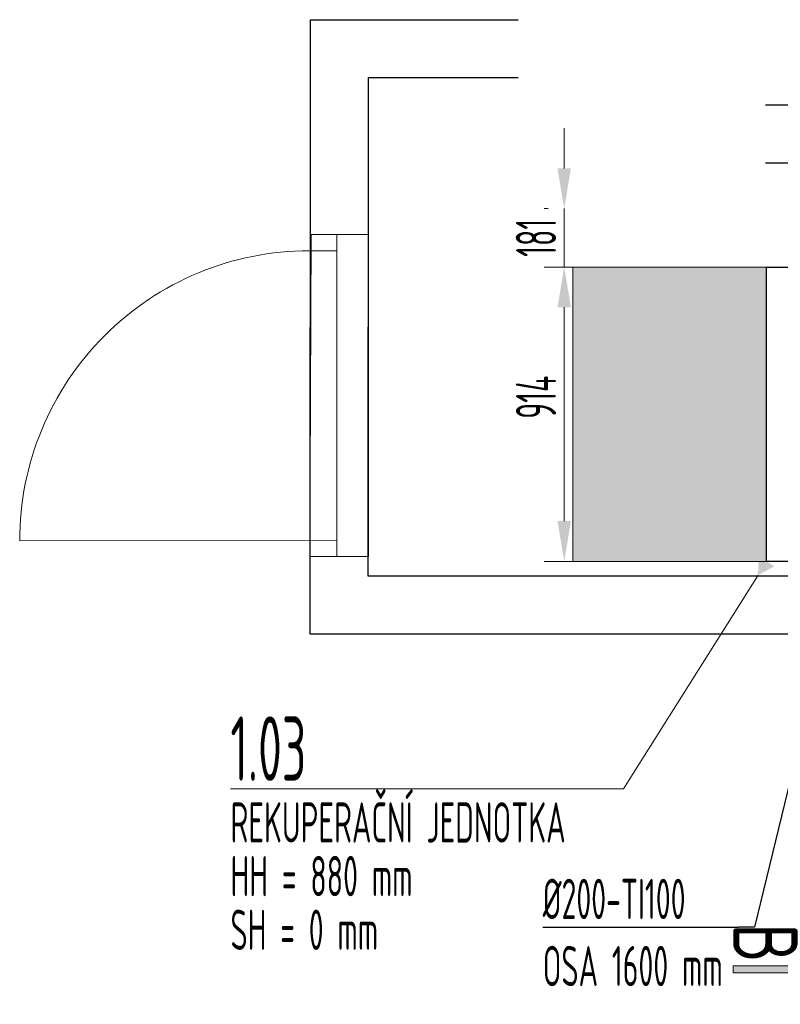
# Model space of a CAD drawing. Header units: millimetres. Extents: x -20688 to 44066, y -7315 to 67290.
# Tile 70 of 75: x 31987 to 34349, y 56183 to 59241. Entities that reach past the tile are written whole.
import ezdxf
from ezdxf.enums import TextEntityAlignment as Align

# ---------------------------------------------------------------- set-up
doc = ezdxf.new("R2010")
doc.units = ezdxf.units.MM
doc.linetypes.add('phl_thick', pattern=[0])
for name, color, linetype, lineweight in [('UT_KOTY - DIMENZE', 7, 'Continuous', 5), ('VZT_21 ZAŘÍZENÍ - OBRYS', 1, 'Continuous', 30), ('VZT_23 ZAŘÍZENÍ - SERVISNÍ PROSTOR', 8, 'Continuous', 5), ('VZT_50 POPIS - OBECNE', 7, 'Continuous', 13), ('VZT_60_KOTY - DIMENZE', 7, 'Continuous', 5)]:
    doc.layers.add(name, color=color, linetype=linetype, lineweight=lineweight)
doc.styles.add('EVORA_125', font='isocp.shx', dxfattribs={"width": 0.6, "height": 125})
doc.styles.add('ISOCP 2.5', font='isocp.shx', dxfattribs={"width": 0.6, "height": 2.5})
doc.styles.add('ISOCP 4.0', font='isocp.shx', dxfattribs={"width": 0.6, "height": 4})

# ---------------------------------------------------------------- blocks, each defined once
blk = doc.blocks.new('_DatumFilled')
at = {"color": 0}
blk.add_solid([(0, 0.577), (-1, 0), (0, -0.577)], dxfattribs=at)

msp = doc.modelspace()

# ---------------------------------------------------------------- hatches: boundary and pattern name
at = {"layer": 'VZT_23 ZAŘÍZENÍ - SERVISNÍ PROSTOR', "transparency": 33554457}
h = msp.add_hatch(color=256, dxfattribs=at)
h.dxf.hatch_style = 1
h.paths.add_polyline_path([(34306.5, 57558.2), (34306.5, 58472.4), (33704.8, 58472.4), (33704.8, 57558.2)])
h = msp.add_hatch(color=256, dxfattribs=at)
h.dxf.hatch_style = 1
h.paths.add_polyline_path([(34306.5, 58472.4), (34306.5, 57558.2), (33704.8, 57558.2), (33704.8, 58472.4)])
at = {"layer": 'VZT_50 POPIS - OBECNE'}
h = msp.add_hatch(color=256, dxfattribs=at)
h.dxf.hatch_style = 1
h.paths.add_polyline_path([(34381, 56191.2), (34381, 56280), (34203.2, 56280), (34203.2, 56302.3), (34403.2, 56302.3), (34403.2, 56244.8), (34469.9, 56311.5), (34469.9, 56368.9), (34492.1, 56368.9), (34492.1, 56191.2), (34469.9, 56191.2), (34469.9, 56280)])
h.paths.add_polyline_path([(34469.9, 56413.4), (34469.9, 56457.8), (34492.1, 56457.8), (34492.1, 56413.4)])

# ---------------------------------------------------------------- linework, layer by layer
for p, q in [((32889.3, 57332.4), (32890.4, 59240.5)), ((32890.4, 59240.5), (33534.7, 59240.5)), ((33069.4, 57512.4), (33070.3, 59060.5)), ((33070.3, 59060.5), (33534.7, 59060.5)), ((34303.2, 58975.8), (34650.2, 58975.8)), ((34303.2, 58795.8), (34650.2, 58795.8)), ((34435.6, 57512.4), (33069.4, 57512.4)), ((34435.6, 57332.4), (32889.3, 57332.4))]:
    msp.add_line(p, q)
at = {"layer": 'UT_KOTY - DIMENZE'}
for p, q in [((33678, 58778.9), (33678, 58903.9)), ((33628, 58653.9), (33615.5, 58653.9)), ((33678, 58653.9), (33678, 58472.4)), ((34256.5, 58472.4), (33615.5, 58472.4)), ((34256.6, 58472.4), (33615.5, 58472.4)), ((33678, 58347.4), (33678, 58222.4)), ((33678, 58347.4), (33678, 57683.2)), ((34256.5, 57558.2), (33615.5, 57558.2))]:
    msp.add_line(p, q, dxfattribs=at)
for points in [[(33657.2, 58778.9), (33698.8, 58778.9), (33678, 58653.9)], [(33657.2, 58347.4), (33698.8, 58347.4), (33678, 58472.4)], [(33657.2, 58347.4), (33698.8, 58347.4), (33678, 58472.4)], [(33657.2, 57683.2), (33698.8, 57683.2), (33678, 57558.2)]]:
    msp.add_solid(points, dxfattribs=at)
at = {"layer": 'VZT_21 ZAŘÍZENÍ - OBRYS'}
msp.add_lwpolyline([(34393.9, 57558.2), (34306.5, 57558.2), (34306.5, 58472.4), (34393.9, 58472.4)], dxfattribs=at)
at = {"layer": 'VZT_23 ZAŘÍZENÍ - SERVISNÍ PROSTOR', "transparency": 33554457}
for points in [[(34306.6, 57558.2), (33704.8, 57558.2), (33704.8, 58472.4), (34306.5, 58472.4)], [(34306.6, 58472.4), (33704.8, 58472.4), (33704.8, 57558.2), (34306.5, 57558.2)]]:
    msp.add_lwpolyline(points, dxfattribs=at)
at = {"layer": 'VZT_50 POPIS - OBECNE', "linetype": 'phl_thick'}
for p, q in [((32891.7, 58573.1), (32887.8, 57573)), ((33070, 58573.2), (32891.7, 58573.1)), ((32971.8, 58573.2), (32971.8, 57573)), ((33070, 57573), (33070, 58573.2)), ((32886.3, 58523), (32971.8, 58523)), ((32971.8, 57623.1), (31986.9, 57622.4)), ((32887.8, 57573), (33070, 57573))]:
    msp.add_line(p, q, dxfattribs=at)
at = {"layer": 'VZT_50 POPIS - OBECNE'}
for points in [[(34279.9, 57515.9), (33862.3, 56851.7)], [(32641.5, 56851.7), (33862.3, 56851.7)], [(34203.2, 56280), (34203.2, 56302.3), (34403.2, 56302.3), (34403.2, 56244.8), (34469.9, 56311.5), (34469.9, 56368.9), (34492.1, 56368.9), (34492.1, 56191.2), (34469.9, 56191.2)], [(34469.9, 56280), (34381, 56191.2), (34381, 56280), (34203.2, 56280)]]:
    msp.add_lwpolyline(points, dxfattribs=at)
at = {"layer": 'VZT_50 POPIS - OBECNE', "linetype": 'phl_thick'}
msp.add_arc((32886.9, 57623), 900, 90.0375, 180.0375, dxfattribs=at)
at = {"layer": 'VZT_60_KOTY - DIMENZE', "linetype": 'ByBlock', "lineweight": -2}
msp.add_line((34269.1, 56422.4), (34219.1, 56422.4), dxfattribs=at)
for points in [[(34465.5, 57230.6), (34269.1, 56422.4)], [(33611.4, 56422.4), (34219.1, 56422.4)]]:
    msp.add_lwpolyline(points, dxfattribs=at)

# ---------------------------------------------------------------- block references
at = {"layer": 'VZT_50 POPIS - OBECNE', "linetype": 'phl_thick', "xscale": 50, "yscale": 50, "zscale": 50, "rotation": 57.84065465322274}
msp.add_blockref('_DatumFilled', (34306.5, 57558.2), dxfattribs=at)

# ---------------------------------------------------------------- texts
at = {"layer": 'UT_KOTY - DIMENZE', "char_height": 125, "attachment_point": 5, "rotation": 90, "style": 'ISOCP 2.5'}
for s, insert in [('181', (33590.5, 58563.1)), ('914', (33590.5, 58068.1))]:
    msp.add_mtext(s, dxfattribs=dict(at, insert=insert))
at = {"layer": 'VZT_50 POPIS - OBECNE', "linetype": 'phl_thick', "insert": (32641.5, 57076.7), "char_height": 200, "attachment_point": 1, "line_spacing_factor": 0.8, "style": 'ISOCP 4.0'}
msp.add_mtext('1.03\\P{\\H0.625x;REKUPERAČNÍ JEDNOTKA\\PHH = 880 mm\\PSH = 0 mm}', dxfattribs=at)
at = {"layer": 'VZT_50 POPIS - OBECNE', "style": 'EVORA_125', "width": 0.8}
msp.add_attdef('B', text='B', height=200, rotation=270, dxfattribs=at).set_placement((34143.2, 56311.5), align=Align.BOTTOM_RIGHT)
at = {"layer": 'VZT_60_KOTY - DIMENZE', "linetype": 'phl_thick', "insert": (33611.4, 56572.4), "char_height": 125, "attachment_point": 1, "style": 'EVORA_125'}
msp.add_mtext('%%C200-TI100\\POSA 1600\\~mm', dxfattribs=at)

doc.saveas('drawing.dxf')
